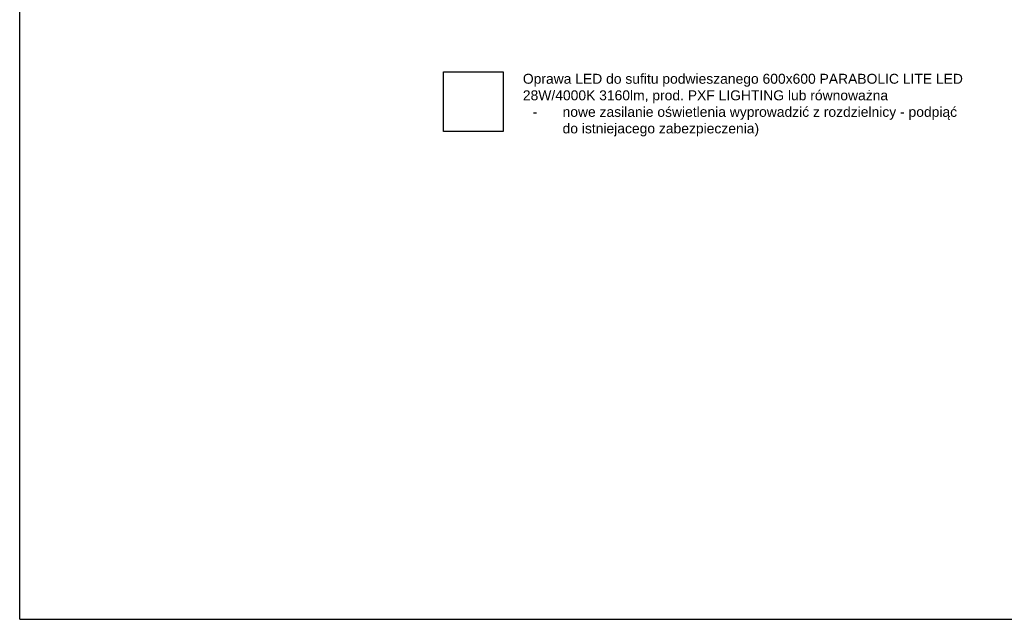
# Model space of a CAD drawing. Header units: millimetres. Extents: x 45983 to 94428, y -13359 to 18562.
# Tile 1 of 57: x 73428 to 83348, y -13359 to -7320. Entities that reach past the tile are written whole.
import ezdxf

# ---------------------------------------------------------------- set-up
doc = ezdxf.new("R2010")
doc.units = ezdxf.units.MM
doc.layers.add('Oświetlenie', color=5, linetype='Continuous')
doc.styles.get("Standard").update_dxf_attribs({"font": 'ARIAL.TTF'})

msp = doc.modelspace()

# ---------------------------------------------------------------- linework, layer by layer
for q in [(73427.6, 1490.8), (94427.6, -13359.2)]:
    msp.add_line((73427.6, -13359.2), q)
at = {"layer": 'Oświetlenie'}
for p, q in [((77697.6, -8445.9), (77697.6, -7845.9)), ((77697.6, -7845.9), (78297.6, -7845.9)), ((78297.6, -7845.9), (78297.6, -8445.9)), ((78297.6, -8445.9), (77697.6, -8445.9))]:
    msp.add_line(p, q, dxfattribs=at)

# ---------------------------------------------------------------- texts
at = {"layer": 'Oświetlenie', "insert": (78497.6, -8180.2), "char_height": 100, "width": 4492.549, "attachment_point": 4}
msp.add_mtext('Oprawa LED do sufitu podwieszanego 600x600 PARABOLIC LITE LED 28W/4000K 3160lm, prod. PXF LIGHTING lub równoważna\\P\\pxi-3,l4,t4;-^Inowe zasilanie oświetlenia wyprowadzić z rozdzielnicy - podpiąć do istniejacego zabezpieczenia)', dxfattribs=at)

doc.saveas('drawing.dxf')
